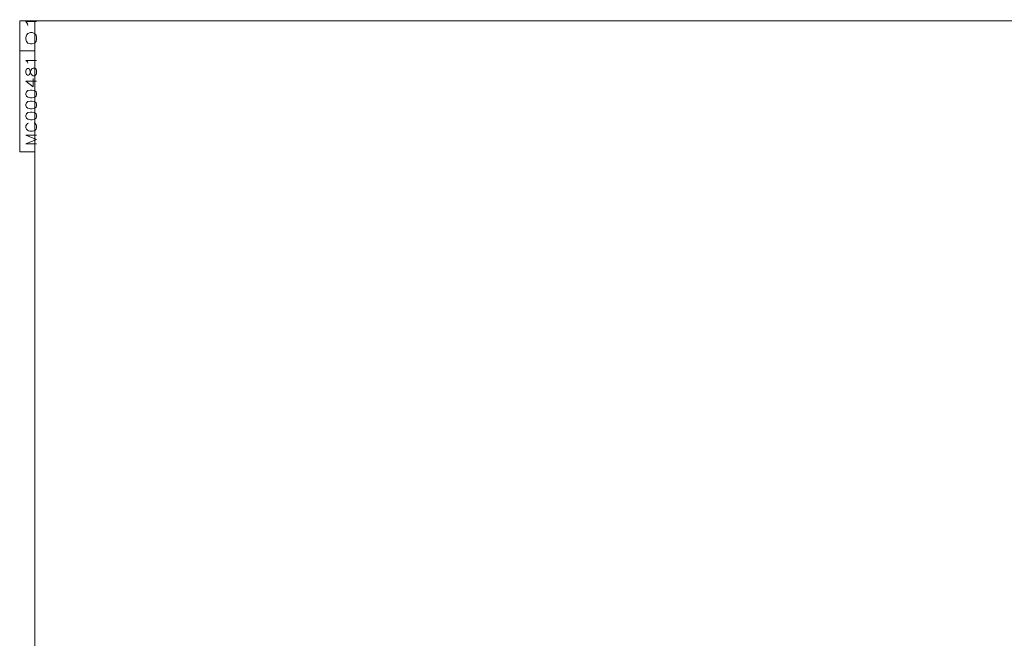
# Model space of a CAD drawing. Header units: millimetres. Extents: x 4 to 837, y 5 to 589.
# Tile 23 of 164: x 10 to 334, y 386 to 589. Entities that reach past the tile are written whole.
import ezdxf

# ---------------------------------------------------------------- set-up
doc = ezdxf.new("R2010")
doc.units = ezdxf.units.MM
doc.layers.add('256', color=7, linetype='Continuous', true_color=0xffffff)
doc.styles.add('blockfont', font='simplex.shx')

msp = doc.modelspace()

# ---------------------------------------------------------------- linework, layer by layer
at = {"layer": '256', "color": 172, "linetype": 'Continuous', "lineweight": 18}
for p, q in [((10, 545.947), (10, 589)), ((15, 589), (10, 589)), ((15, 579.175), (10, 579.175)), ((15, 545.947), (10, 545.947))]:
    msp.add_line(p, q, dxfattribs=at)
at = {"layer": '256', "color": 3, "linetype": 'Continuous', "lineweight": 18}
for p, q in [((15, 5), (15, 589)), ((15, 589), (836, 589))]:
    msp.add_line(p, q, dxfattribs=at)

# ---------------------------------------------------------------- texts
at = {"layer": '256', "color": 87, "linetype": 'Continuous', "lineweight": 13, "char_height": 3.5, "attachment_point": 7, "rotation": 90, "line_spacing_factor": 0.903614, "style": 'blockfont'}
for s, insert in [('\\W1.7456;01', (15.555, 580.661)), ('\\W1.2053;MC000481', (15.555, 547.811))]:
    msp.add_mtext(s, dxfattribs=dict(at, insert=insert))

doc.saveas('drawing.dxf')
